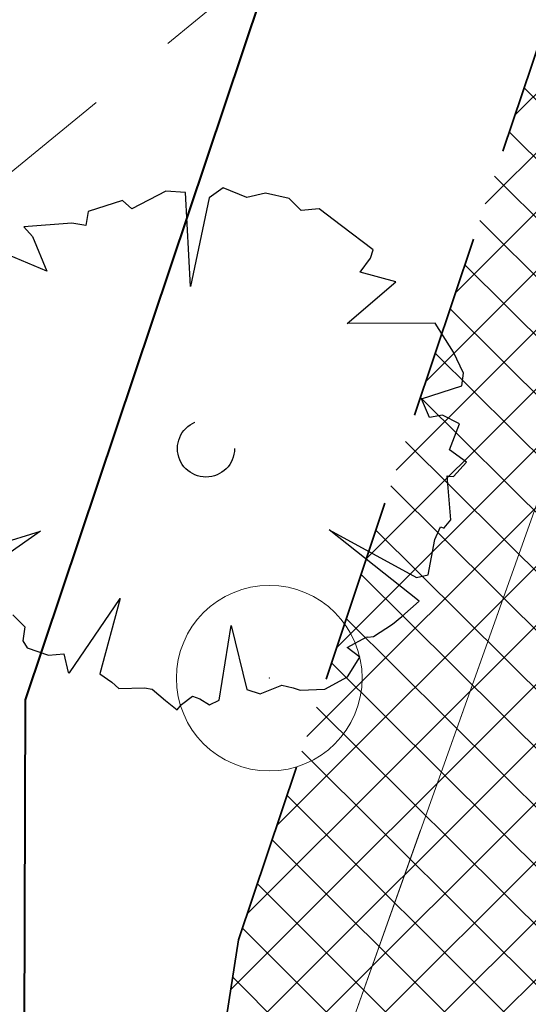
# Model space of a CAD drawing. Header units: metres. Extents: x 6599594 to 6600699, y 5687867 to 5691114.
# Tile 67 of 256: x 6599853.44 to 6599856.17, y 5688591.59 to 5688596.9. Entities that reach past the tile are written whole.
import ezdxf

# ---------------------------------------------------------------- set-up
doc = ezdxf.new("R2010")
doc.units = ezdxf.units.M
doc.header["$MEASUREMENT"] = 0
for name, pattern in [('1', [0]), ('3_EGBZ', [1.5, 1, -0.5]), ('BTO', [0]), ('BUG', [1.5, 1, -0.5]), ('L_0_04', [1.5, 1, -0.5])]:
    doc.linetypes.add(name, pattern=pattern)
doc.layers.get('0').update_dxf_attribs({"color": 253, "linetype": 'CONTINUOUS', "lineweight": 13})
for name, color, linetype, lineweight in [('_dren', 30, '3_EGBZ', 40), ('_kolor chodnik', 50, '1', 5), ('_kolor jezdnia', 4, '1', 0), ('_kolor zjazdy kostka', 7, '1', 5), ('_kolor ścieżka @ 1', 10, '1', 0), ('_nasadzenia', 72, 'BUG', 30), ('_obrzeze', 10, 'BUG', 35), ('_podział mój', 201, 'BTO', 40), ('OT_Komunikacja', 7, 'CONTINUOUS', 0), ('OT_ZagospodarowanieTerenu', 7, 'CONTINUOUS', 0)]:
    doc.layers.add(name, color=color, linetype=linetype, lineweight=lineweight)
doc.layers.add('RS-drzewa projektowane', color=7, linetype='CONTINUOUS')
pattern_1 = [(45, (0, 0), (-0.1414213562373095, 0.1414213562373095), []), (135, (0, 0), (-0.1414213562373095, -0.1414213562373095), [])]

# ---------------------------------------------------------------- blocks, each defined once
blk = doc.blocks.new('d2')
at = {"layer": '_nasadzenia'}
for p, q in [((-293019.6650315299, 28216.48516633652), (-293019.9423898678, 28216.34093857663)), ((-293019.5058528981, 28216.47423294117), (-293019.6650315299, 28216.48516633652)), ((-293019.4652712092, 28215.71171003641), (-293019.5058528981, 28216.47423294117)), ((-293019.2000540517, 28216.51097357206), (-293019.3144192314, 28216.43055231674)), ((-293019.0088658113, 28216.43478685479), (-293019.2000540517, 28216.51097357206)), ((-293018.855843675, 28216.46941021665), (-293019.0088658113, 28216.43478685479)), ((-293018.6644100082, 28216.42572959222), (-293018.855843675, 28216.46941021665)), ((-293020.0166255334, 28216.40975598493), (-293020.2968166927, 28216.3208126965)), ((-293019.9423898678, 28216.34093857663), (-293020.0166255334, 28216.40975598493)), ((-293019.3144192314, 28216.43055231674), (-293019.4652712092, 28215.71171003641)), ((-293018.5676449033, 28216.32748790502), (-293018.6644100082, 28216.42572959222)), ((-293020.2968166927, 28216.3208126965), (-293020.3139259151, 28216.20716193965)), ((-293018.4212701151, 28216.34265583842), (-293018.5676449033, 28216.32748790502)), ((-293018.2402983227, 28216.20477988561), (-293018.4212701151, 28216.34265583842)), ((-293020.4275548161, 28216.22425896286), (-293020.8178057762, 28216.19464650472)), ((-293020.3139259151, 28216.20716193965), (-293020.4275548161, 28216.22425896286)), ((-293020.8178057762, 28216.19464650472), (-293020.7468937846, 28216.1161013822)), ((-293017.9817671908, 28216.00781423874), (-293018.2402983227, 28216.20477988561)), ((-293020.7468937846, 28216.1161013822), (-293020.6306410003, 28215.83548282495)), ((-293018.0050329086, 28215.93972023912), (-293017.9817671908, 28216.00781423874)), ((-293020.6306410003, 28215.83548282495), (-293020.9398000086, 28215.96474544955)), ((-293018.0871430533, 28215.82655175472), (-293018.0050329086, 28215.93972023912)), ((-293017.7984534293, 28215.74964162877), (-293018.0871430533, 28215.82655175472)), ((-293018.1938077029, 28215.40966504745), (-293017.7984534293, 28215.74964162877)), ((-293017.4792267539, 28215.41244162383), (-293018.1938077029, 28215.40966504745)), ((-293017.3314917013, 28215.17728852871), (-293017.4792267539, 28215.41244162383)), ((-293017.2482667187, 28215.00762989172), (-293017.3314917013, 28215.17728852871)), ((-293017.262052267, 28214.90370684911), (-293017.2482667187, 28215.00762989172)), ((-293017.5911168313, 28214.7988722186), (-293017.262052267, 28214.90370684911)), ((-293017.5240193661, 28214.64558719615), (-293017.5911168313, 28214.7988722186)), ((-293017.4198706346, 28214.66431921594), (-293017.5240193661, 28214.64558719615)), ((-293017.2806340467, 28214.59501953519), (-293017.4198706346, 28214.66431921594)), ((-293017.3634804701, 28214.38433277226), (-293017.2806340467, 28214.59501953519)), ((-293017.2244893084, 28214.28252699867), (-293017.3634804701, 28214.38433277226)), ((-293017.3293743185, 28214.16627670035), (-293017.2244893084, 28214.28252699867)), ((-293017.3515251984, 28213.81535557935), (-293017.3813259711, 28214.17316373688)), ((-293017.3813259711, 28214.17316373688), (-293017.3716003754, 28214.16984078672)), ((-293017.3716003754, 28214.16984078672), (-293017.3293743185, 28214.16627670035)), ((-293017.4827541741, 28213.65378966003), (-293017.4364681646, 28213.75747156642)), ((-293017.4364681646, 28213.75747156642), (-293017.4072913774, 28213.74750271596)), ((-293017.4071456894, 28213.74987151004), (-293017.3515251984, 28213.81535557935)), ((-293020.6827278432, 28213.72211137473), (-293021.1705643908, 28213.3820784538)), ((-293021.1593662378, 28213.57379206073), (-293020.6827278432, 28213.72211137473)), ((-293018.340181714, 28213.73353405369), (-293017.6313377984, 28213.34606689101)), ((-293017.6100354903, 28213.15411214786), (-293018.340181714, 28213.73353405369)), ((-293017.5369146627, 28213.36812186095), (-293017.4827541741, 28213.65378966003)), ((-293017.6313377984, 28213.34606689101), (-293017.5369146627, 28213.36812186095)), ((-293020.4486406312, 28212.57052589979), (-293020.0360262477, 28213.17468230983)), ((-293020.0360262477, 28213.17468230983), (-293020.2016862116, 28212.5621920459)), ((-293017.7507446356, 28213.02837527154), (-293017.6100354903, 28213.15411214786)), ((-293020.906613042, 28213.04203777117), (-293020.8098479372, 28212.94379608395)), ((-293017.8259620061, 28212.96716830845), (-293017.7507446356, 28213.02837527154)), ((-293020.8098479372, 28212.94379608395), (-293020.8269571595, 28212.83014532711)), ((-293019.2314686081, 28212.35019368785), (-293019.1358041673, 28212.95519975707)), ((-293019.1358041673, 28212.95519975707), (-293019.0065527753, 28212.43629629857)), ((-293017.9794749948, 28212.86753276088), (-293017.8259620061, 28212.96716830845)), ((-293018.1946652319, 28212.7781072), (-293018.0347503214, 28212.86469208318)), ((-293018.0347503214, 28212.86469208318), (-293018.0250247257, 28212.86136913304)), ((-293018.0250247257, 28212.86136913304), (-293017.9794749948, 28212.86753276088)), ((-293020.8269571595, 28212.83014532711), (-293020.7916238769, 28212.77461971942)), ((-293020.7916238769, 28212.77461971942), (-293020.6165631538, 28212.71480661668)), ((-293020.6165631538, 28212.71480661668), (-293020.4929632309, 28212.72689273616)), ((-293020.4929632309, 28212.72689273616), (-293020.4583662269, 28212.57384884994)), ((-293018.0912527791, 28212.69932094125), (-293018.1946652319, 28212.7781072)), ((-293018.1899812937, 28212.53751388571), (-293018.0912527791, 28212.69932094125)), ((-293020.4583662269, 28212.57384884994), (-293020.4486406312, 28212.57052589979)), ((-293020.2016862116, 28212.5621920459), (-293020.1046756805, 28212.49645645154)), ((-293020.1046756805, 28212.49645645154), (-293020.0465675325, 28212.44401265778)), ((-293018.8995712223, 28212.3997438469), (-293018.7235287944, 28212.46995511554)), ((-293018.7235287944, 28212.46995511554), (-293018.6326747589, 28212.4497762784)), ((-293018.3759947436, 28212.43811947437), (-293018.1899812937, 28212.53751388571)), ((-293020.0465675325, 28212.44401265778), (-293019.8385154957, 28212.44897060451)), ((-293019.8385154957, 28212.44897060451), (-293019.7768382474, 28212.43876061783)), ((-293019.7768382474, 28212.43876061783), (-293019.6670238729, 28212.34692369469)), ((-293019.5372674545, 28212.31345305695), (-293019.4490008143, 28212.38106478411)), ((-293019.4490008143, 28212.38106478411), (-293019.3906472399, 28212.3611270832)), ((-293019.0065527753, 28212.43629629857), (-293018.8995712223, 28212.3997438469)), ((-293018.6326747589, 28212.4497762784), (-293018.5743211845, 28212.42983857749)), ((-293018.5743211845, 28212.42983857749), (-293018.3759947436, 28212.43811947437)), ((-293019.6670238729, 28212.34692369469), (-293019.5733370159, 28212.2714603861)), ((-293019.5733370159, 28212.2714603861), (-293019.5372674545, 28212.31345305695)), ((-293019.3906472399, 28212.3611270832), (-293019.3097642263, 28212.31176510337)), ((-293019.3097642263, 28212.31176510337), (-293019.2314686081, 28212.35019368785))]:
    blk.add_line(p, q, dxfattribs=at)
blk.add_circle((-293019.3393299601, 28214.3936584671), 0.2317757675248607, dxfattribs=at)
blk = doc.blocks.new('230')
at = {"color": 0, "linetype": 'Continuous', "lineweight": 18}
blk.add_circle((0, 0), 1, dxfattribs=at)
blk = doc.blocks.new('hhh')
at = {"layer": '_podział mój'}
for p, q in [((6600012.715234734, 5689068.962127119), (6599853.466151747, 5688593.232024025)), ((6599853.466151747, 5688593.232024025), (6599853.455783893, 5688589.641253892))]:
    blk.add_line(p, q, dxfattribs=at)

msp = doc.modelspace()

# ---------------------------------------------------------------- hatches: boundary and pattern name
at = {"layer": '_kolor chodnik'}
h = msp.add_hatch(dxfattribs=at)
h.set_pattern_fill('ANSI37', color=256, scale=1.6)
h.set_pattern_definition(pattern_1)
h.paths.add_polyline_path([(6599849.938171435, 5688542.085872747), (6599852.232147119, 5688548.938742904), (6599853.573135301, 5688548.489851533), (6599853.827082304, 5688549.248475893), (6599851.793849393, 5688549.929093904), (6599849.895278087, 5688548.982823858), (6599847.823506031, 5688542.793750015)])
edge = h.paths.add_edge_path()
edge.add_line((6600018.106075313, 5689087.454911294), (6600022.42781917, 5689091.229234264))
edge.add_line((6600022.42781917, 5689091.229234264), (6600020.233254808, 5689093.742094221))
edge.add_line((6600020.233254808, 5689093.742094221), (6600017.159471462, 5689091.057656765))
edge.add_arc((6600023.275194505, 5689085.385140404), 8.34143334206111, 137.1531558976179, 148.8016577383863)
edge.add_line((6600016.140105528, 5689089.706021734), (6600018.106075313, 5689087.454911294))
h.paths.add_polyline_path([(6600038.501784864, 5689187.59229436), (6600037.906968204, 5689187.700586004), (6600037.638296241, 5689186.224843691), (6600038.240083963, 5689186.115282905)])
h.paths.add_polyline_path([(6600069.098302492, 5689360.276020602), (6600068.321239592, 5689360.413462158), (6600068.064048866, 5689358.936495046), (6600068.836639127, 5689358.799546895)])
h.paths.add_polyline_path([(6600082.393785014, 5689362.950258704), (6600082.941124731, 5689366.103121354), (6600081.481377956, 5689366.361351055), (6600080.923159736, 5689363.210828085)])
h.paths.add_polyline_path([(6600074.022236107, 5689388.065861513), (6600072.983907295, 5689388.249860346), (6600072.723374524, 5689386.772538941), (6600073.760538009, 5689386.588865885)])
h.paths.add_polyline_path([(6600105.602402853, 5689486.45426531), (6600106.738797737, 5689489.760539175), (6600105.28818975, 5689490.281952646), (6600104.132785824, 5689486.965912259)])
h.paths.add_polyline_path([(6600132.519778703, 5689678.737346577), (6600131.636986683, 5689678.922259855), (6600131.330470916, 5689677.453953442), (6600132.212256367, 5689677.269208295)])
h.paths.add_polyline_path([(6600156.649397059, 5689798.7449027), (6600156.48800471, 5689797.95886096), (6600157.450195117, 5689797.757316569), (6600157.615023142, 5689798.542205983)])
h.paths.add_polyline_path([(6600189.055358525, 5689948.643107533), (6600187.902868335, 5689948.884512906), (6600187.600024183, 5689947.417400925), (6600188.748131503, 5689947.176379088)])
edge = h.paths.add_edge_path()
edge.add_line((6600204.459383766, 5690032.969035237), (6600204.153258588, 5690031.227801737))
edge.add_arc((6600202.328347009, 5690027.299936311), 4.331100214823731, 41.853001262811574, 65.08011546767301, ccw=False)
edge.add_arc((6600032.903931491, 5690051.979071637), 174.020003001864, 352.8070218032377, 353.495463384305)
edge.add_arc((6600202.372679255, 5690027.343587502), 5.999999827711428, 55.12102442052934, 69.64815978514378)
edge = h.paths.add_edge_path()
edge.add_line((6600205.046027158, 5690040.265402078), (6600204.972740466, 5690038.483452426))
edge.add_arc((6600203.986269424, 5690044.401803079), 5.999999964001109, 279.4630688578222, 294.9140560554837)
edge.add_line((6600206.513819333, 5690038.960158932), (6600206.607027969, 5690041.030672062))
edge.add_arc((6600203.986269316, 5690044.401803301), 4.270000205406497, 284.3702444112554, 307.86193139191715, ccw=False)
edge = h.paths.add_edge_path()
edge.add_arc((6600203.547470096, 5690044.558759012), 6.446878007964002, 324.43500910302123, 356.20133685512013, ccw=False)
edge.add_arc((6600203.986269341, 5690044.401803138), 6.000000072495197, 323.2169970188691, 357.4193489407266)
h.paths.add_polyline_path([(6600208.910055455, 5690121.713696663), (6600208.146285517, 5690121.748120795), (6600207.125602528, 5690121.794124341), (6600209.971605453, 5690121.665851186)])
edge = h.paths.add_edge_path()
edge.add_line((6600238.769818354, 5690481.648294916), (6600240.338176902, 5690490.87374652))
edge.add_line((6600240.338176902, 5690490.87374652), (6600241.251295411, 5690510.829461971))
edge.add_line((6600241.251295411, 5690510.829461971), (6600239.524022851, 5690510.928942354))
edge.add_line((6600239.524022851, 5690510.928942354), (6600238.633343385, 5690491.167757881))
edge.add_line((6600238.633343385, 5690491.167757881), (6600234.579716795, 5690467.661262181))
edge.add_line((6600234.579716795, 5690467.661262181), (6600234.449796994, 5690464.966873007))
edge.add_arc((6600242.443669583, 5690464.607462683), 8.001948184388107, 177.4256737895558, 268.2543056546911)
edge.add_line((6600242.199903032, 5690456.609228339), (6600242.216657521, 5690457.359274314))
edge.add_line((6600242.216657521, 5690457.359274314), (6600242.305257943, 5690458.836738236))
edge.add_arc((6600242.444504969, 5690464.607952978), 5.772894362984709, 177.0298084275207, 268.6178439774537, ccw=False)
edge.add_line((6600236.679365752, 5690464.907083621), (6600236.951876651, 5690470.95443634))
edge.add_line((6600236.951876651, 5690470.95443634), (6600238.15078669, 5690478.210832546))
edge.add_line((6600238.15078669, 5690478.210832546), (6600238.769818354, 5690481.648294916))
h.paths.add_polyline_path([(6600238.769818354, 5690481.648294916), (6600238.15078669, 5690478.210832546), (6600239.670056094, 5690477.930590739), (6600240.266710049, 5690481.376366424)])
edge = h.paths.add_edge_path()
edge.add_line((6600223.366500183, 5690460.339976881), (6600223.278629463, 5690457.997544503))
edge.add_arc((6600220.967166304, 5690465.656339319), 7.999999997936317, 286.7940807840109, 300.2738222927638)
edge.add_line((6600225.000231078, 5690458.747331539), (6600225.240084, 5690461.623695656))
edge.add_arc((6600221.105749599, 5690465.648640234), 5.76999998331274, 293.06724424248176, 315.7681070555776, ccw=False)
edge = h.paths.add_edge_path()
edge.add_arc((6600220.025145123, 5690444.676291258), 5.770000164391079, 37.996647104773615, 59.94382588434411, ccw=False)
edge.add_line((6600224.572175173, 5690448.22839199), (6600224.817793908, 5690451.081798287))
edge.add_arc((6600220.025145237, 5690444.676291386), 7.999999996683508, 53.19588653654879, 68.15166733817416)
edge.add_line((6600223.00235276, 5690452.101669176), (6600222.91504296, 5690449.670427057))
edge = h.paths.add_edge_path()
edge.add_arc((6600221.105749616, 5690465.648640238), 7.999999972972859, 328.0222308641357, 357.0132597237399)
edge.add_line((6600229.094882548, 5690465.23180147), (6600229.218816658, 5690467.593604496))
edge.add_line((6600229.218816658, 5690467.593604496), (6600228.218919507, 5690467.645774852))
edge.add_line((6600228.218919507, 5690467.645774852), (6600227.891778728, 5690461.411918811))
h.paths.add_polyline_path([(6600200.980142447, 5690012.236744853), (6600202.317278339, 5690011.956662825), (6600202.522293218, 5690012.935421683), (6600201.182321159, 5690013.216097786)])
h.paths.add_polyline_path([(6600196.457878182, 5689983.98337835), (6600195.202332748, 5689984.246370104), (6600194.899091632, 5689982.777335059), (6600196.150355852, 5689982.515240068)])
edge = h.paths.add_edge_path()
edge.add_line((6600112.305909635, 5689517.991018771), (6600112.691041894, 5689519.807934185))
edge.add_line((6600112.691041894, 5689519.807934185), (6600113.245521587, 5689522.423769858))
edge.add_line((6600113.245521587, 5689522.423769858), (6600111.553124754, 5689522.782507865))
edge.add_line((6600111.553124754, 5689522.782507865), (6600107.405864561, 5689503.21722655))
edge.add_line((6600107.405864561, 5689503.21722655), (6600099.494506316, 5689480.361667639))
edge.add_line((6600099.494506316, 5689480.361667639), (6600099.182814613, 5689478.891218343))
edge.add_arc((6600107.008997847, 5689477.232359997), 8.000059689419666, 168.0325629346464, 257.7529108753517)
edge.add_line((6600105.311960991, 5689469.414366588), (6600105.784990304, 5689471.593619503))
edge.add_arc((6600107.008927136, 5689477.232314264), 5.769999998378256, 168.0321375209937, 257.7533362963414, ccw=False)
edge.add_line((6600101.364343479, 5689478.42879883), (6600101.647245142, 5689479.76342708))
edge.add_line((6600101.647245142, 5689479.76342708), (6600104.132785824, 5689486.965912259))
edge.add_line((6600104.132785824, 5689486.965912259), (6600105.28818975, 5689490.281952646))
edge.add_line((6600105.28818975, 5689490.281952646), (6600108.240043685, 5689498.809726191))
edge.add_line((6600108.240043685, 5689498.809726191), (6600112.305909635, 5689517.991018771))
h.paths.add_polyline_path([(6600136.009573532, 5689645.499114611), (6600138.333647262, 5689645.012304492), (6600138.661671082, 5689646.578318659), (6600134.869459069, 5689647.372651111)])
at = {"layer": '_kolor jezdnia'}
h = msp.add_hatch(dxfattribs=at)
h.set_pattern_fill('ANSI37', color=4, scale=3.5)
h.set_pattern_definition([(45, (0, 0), (-0.3093592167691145, 0.3093592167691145), []), (135, (0, 0), (-0.3093592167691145, -0.3093592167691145), [])])
edge = h.paths.add_edge_path()
edge.add_line((6599833.066047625, 5688539.933393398), (6599850.649511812, 5688527.983462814))
edge.add_arc((6599857.337592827, 5688536.653968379), 10.95025544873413, 169.5012687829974, 232.3548431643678, ccw=False)
edge.add_arc((6599858.085851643, 5688536.618142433), 11.69295282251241, 162.2507788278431, 169.9967502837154, ccw=False)
edge.add_line((6599846.949484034, 5688540.182754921), (6599847.823506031, 5688542.793750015))
edge.add_line((6599847.823506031, 5688542.793750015), (6599849.895278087, 5688548.982823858))
edge.add_line((6599849.895278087, 5688548.982823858), (6599852.434748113, 5688556.56906746))
edge.add_line((6599852.434748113, 5688556.56906746), (6599928.48625871, 5688783.760284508))
edge.add_line((6599928.48625871, 5688783.760284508), (6599931.025728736, 5688791.34652811))
edge.add_line((6599931.025728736, 5688791.34652811), (6599996.657773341, 5688987.411326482))
edge.add_line((6599996.657773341, 5688987.411326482), (6599999.197243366, 5688994.997570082))
edge.add_line((6599999.197243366, 5688994.997570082), (6600021.930100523, 5689062.908193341))
edge.add_line((6600021.930100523, 5689062.908193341), (6600017.620224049, 5689067.371531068))
edge.add_line((6600017.620224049, 5689067.371531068), (6600016.714558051, 5689064.654078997))
edge.add_line((6600016.714558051, 5689064.654078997), (6600012.423620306, 5689051.835617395))
edge.add_line((6600012.423620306, 5689051.835617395), (6600009.884150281, 5689044.249373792))
edge.add_line((6600009.884150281, 5689044.249373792), (6599977.53516164, 5688947.612159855))
edge.add_line((6599977.53516164, 5688947.612159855), (6599974.995691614, 5688940.025916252))
edge.add_line((6599974.995691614, 5688940.025916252), (6599942.096912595, 5688841.746295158))
edge.add_line((6599942.096912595, 5688841.746295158), (6599939.557442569, 5688834.160051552))
edge.add_line((6599939.557442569, 5688834.160051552), (6599882.679288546, 5688664.246042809))
edge.add_line((6599882.679288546, 5688664.246042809), (6599880.139818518, 5688656.659799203))
edge.add_line((6599880.139818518, 5688656.659799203), (6599852.46454386, 5688573.984527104))
edge.add_line((6599852.46454386, 5688573.984527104), (6599842.470137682, 5688544.127903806))
edge.add_arc((6599835.706422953, 5688546.652910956), 7.219660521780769, 248.5480913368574, 339.52856074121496, ccw=False)
h.paths.add_polyline_path([(6600044.653202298, 5689172.271628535), (6600046.276244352, 5689181.431901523), (6600047.759199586, 5689189.801539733), (6600051.0603021, 5689208.432603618), (6600052.368792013, 5689215.817578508), (6600054.808584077, 5689229.587499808), (6600056.11707399, 5689236.972474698), (6600057.346666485, 5689243.912161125), (6600058.655146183, 5689251.297078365), (6600058.831439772, 5689252.292060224), (6600060.098987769, 5689259.445963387), (6600060.139929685, 5689259.677035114), (6600061.407468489, 5689266.830886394), (6600072.329030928, 5689328.470998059), (6600073.637511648, 5689335.855921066), (6600077.337304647, 5689356.73715072), (6600078.820259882, 5689365.106788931), (6600081.142794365, 5689378.214921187), (6600082.538516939, 5689386.092227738), (6600095.187867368, 5689457.483787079), (6600091.082877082, 5689465.8405575), (6600089.043088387, 5689454.328211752), (6600087.870641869, 5689447.711051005), (6600087.560133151, 5689445.958573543), (6600086.562151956, 5689440.326076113), (6600082.433200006, 5689417.022719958), (6600080.95024477, 5689408.65308175), (6600077.202698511, 5689387.502337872), (6600075.719743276, 5689379.132699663), (6600073.469199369, 5689366.430874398), (6600071.986244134, 5689358.061236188), (6600069.98686466, 5689346.776955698), (6600068.591142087, 5689338.899649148), (6600065.559290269, 5689321.78820693), (6600064.163567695, 5689313.910900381), (6600059.719426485, 5689288.828650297), (6600058.323703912, 5689280.951343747), (6600057.563846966, 5689276.662793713), (6600056.168124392, 5689268.785487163), (6600054.804920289, 5689261.091711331), (6600053.409197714, 5689253.21440478), (6600053.264817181, 5689252.399536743), (6600051.869094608, 5689244.522230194), (6600051.183555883, 5689240.653124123), (6600049.787833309, 5689232.775817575), (6600046.593849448, 5689214.749319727), (6600045.198126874, 5689206.872013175), (6600044.41754409, 5689202.466488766), (6600042.934588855, 5689194.096850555), (6600036.429952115, 5689157.38538759), (6600034.946996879, 5689149.01574938), (6600030.579776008, 5689124.367629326), (6600027.529365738, 5689107.151445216), (6600024.895072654, 5689094.014582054), (6600030.583685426, 5689094.264316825), (6600032.945013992, 5689106.191885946), (6600043.170247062, 5689163.901990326)])
edge = h.paths.add_edge_path()
edge.add_line((6600111.106812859, 5689535.144351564), (6600111.256844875, 5689535.85214863))
edge.add_line((6600111.256844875, 5689535.85214863), (6600112.915748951, 5689543.678261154))
edge.add_line((6600112.915748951, 5689543.678261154), (6600117.304772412, 5689564.384094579))
edge.add_line((6600117.304772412, 5689564.384094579), (6600119.067357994, 5689572.699339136))
edge.add_line((6600119.067357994, 5689572.699339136), (6600120.087667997, 5689577.512794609))
edge.add_line((6600120.087667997, 5689577.512794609), (6600121.642890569, 5689584.849775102))
edge.add_line((6600121.642890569, 5689584.849775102), (6600128.436769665, 5689616.900852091))
edge.add_line((6600128.436769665, 5689616.900852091), (6600129.991992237, 5689624.237832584))
edge.add_line((6600129.991992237, 5689624.237832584), (6600132.660554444, 5689636.827148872))
edge.add_line((6600132.660554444, 5689636.827148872), (6600133.208838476, 5689639.444704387))
edge.add_line((6600133.208838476, 5689639.444704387), (6600134.848957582, 5689647.274775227))
edge.add_line((6600134.848957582, 5689647.274775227), (6600138.97649476, 5689666.979995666))
edge.add_line((6600138.97649476, 5689666.979995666), (6600140.51410642, 5689674.320687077))
edge.add_line((6600140.51410642, 5689674.320687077), (6600145.209128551, 5689696.735129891))
edge.add_line((6600145.209128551, 5689696.735129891), (6600146.746740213, 5689704.075821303))
edge.add_line((6600146.746740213, 5689704.075821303), (6600151.462308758, 5689726.588354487))
edge.add_line((6600151.462308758, 5689726.588354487), (6600152.999920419, 5689733.929045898))
edge.add_line((6600152.999920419, 5689733.929045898), (6600155.244070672, 5689744.642813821))
edge.add_line((6600155.244070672, 5689744.642813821), (6600156.781682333, 5689751.983505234))
edge.add_line((6600156.781682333, 5689751.983505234), (6600161.635515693, 5689775.156126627))
edge.add_line((6600161.635515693, 5689775.156126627), (6600163.378142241, 5689783.475576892))
edge.add_line((6600163.378142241, 5689783.475576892), (6600163.850769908, 5689785.731942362))
edge.add_line((6600163.850769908, 5689785.731942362), (6600167.028500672, 5689800.902704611))
edge.add_line((6600167.028500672, 5689800.902704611), (6600179.49088801, 5689860.399222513))
edge.add_line((6600179.49088801, 5689860.399222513), (6600181.233514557, 5689868.718672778))
edge.add_line((6600181.233514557, 5689868.718672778), (6600181.84713393, 5689871.648144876))
edge.add_line((6600181.84713393, 5689871.648144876), (6600183.384745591, 5689878.988836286))
edge.add_line((6600183.384745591, 5689878.988836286), (6600184.935818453, 5689886.393792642))
edge.add_line((6600184.935818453, 5689886.393792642), (6600186.575937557, 5689894.223863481))
edge.add_line((6600186.575937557, 5689894.223863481), (6600194.05133812, 5689929.912074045))
edge.add_line((6600194.05133812, 5689929.912074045), (6600195.691457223, 5689937.742144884))
edge.add_line((6600195.691457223, 5689937.742144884), (6600202.915799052, 5689972.231779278))
edge.add_line((6600202.915799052, 5689972.231779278), (6600204.555918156, 5689980.061850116))
edge.add_line((6600204.555918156, 5689980.061850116), (6600206.062781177, 5689987.255744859))
edge.add_line((6600206.062781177, 5689987.255744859), (6600207.702900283, 5689995.085815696))
edge.add_line((6600207.702900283, 5689995.085815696), (6600210.232559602, 5690007.162628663))
edge.add_line((6600210.232559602, 5690007.162628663), (6600211.694938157, 5690014.144150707))
edge.add_arc((6600028.177652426, 5690052.584442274), 187.5000004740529, 348.1696294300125, 357.4195276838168)
edge.add_line((6600215.487522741, 5690044.142720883), (6600208.310270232, 5690026.480446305))
edge.add_arc((6600032.903933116, 5690051.97907145), 177.2500013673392, 348.1696294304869, 351.7289130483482, ccw=False)
edge.add_line((6600206.38894146, 5690015.640182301), (6600205.966941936, 5690013.625519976))
edge.add_line((6600205.966941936, 5690013.625519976), (6600204.326822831, 5690005.795449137))
edge.add_line((6600204.326822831, 5690005.795449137), (6600197.076961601, 5689971.183982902))
edge.add_line((6600197.076961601, 5689971.183982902), (6600195.334335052, 5689962.864532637))
edge.add_line((6600195.334335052, 5689962.864532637), (6600193.44722506, 5689953.855305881))
edge.add_line((6600193.44722506, 5689953.855305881), (6600191.909227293, 5689946.512771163))
edge.add_line((6600191.909227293, 5689946.512771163), (6600185.496844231, 5689915.899498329))
edge.add_line((6600185.496844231, 5689915.899498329), (6600183.856521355, 5689908.068454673))
edge.add_line((6600183.856521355, 5689908.068454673), (6600182.066605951, 5689899.523243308))
edge.add_line((6600182.066605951, 5689899.523243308), (6600180.32407057, 5689891.204228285))
edge.add_line((6600180.32407057, 5689891.204228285), (6600174.320344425, 5689862.541919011))
edge.add_line((6600174.320344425, 5689862.541919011), (6600172.577809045, 5689854.222903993))
edge.add_line((6600172.577809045, 5689854.222903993), (6600163.663810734, 5689811.666703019))
edge.add_line((6600163.663810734, 5689811.666703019), (6600162.023782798, 5689803.837067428))
edge.add_line((6600162.023782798, 5689803.837067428), (6600160.924220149, 5689798.587659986))
edge.add_line((6600160.924220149, 5689798.587659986), (6600159.279208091, 5689790.734229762))
edge.add_line((6600159.279208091, 5689790.734229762), (6600157.107250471, 5689780.365115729))
edge.add_line((6600157.107250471, 5689780.365115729), (6600155.462238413, 5689772.511685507))
edge.add_line((6600155.462238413, 5689772.511685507), (6600153.380318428, 5689762.572418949))
edge.add_line((6600153.380318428, 5689762.572418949), (6600151.735124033, 5689754.718118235))
edge.add_line((6600151.735124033, 5689754.718118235), (6600148.586504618, 5689739.686336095))
edge.add_line((6600148.586504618, 5689739.686336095), (6600146.885007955, 5689731.563243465))
edge.add_line((6600146.885007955, 5689731.563243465), (6600141.75088822, 5689707.052510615))
edge.add_line((6600141.75088822, 5689707.052510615), (6600140.110896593, 5689699.223048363))
edge.add_line((6600140.110896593, 5689699.223048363), (6600133.483561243, 5689667.583574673))
edge.add_line((6600133.483561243, 5689667.583574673), (6600131.860394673, 5689659.834436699))
edge.add_line((6600131.860394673, 5689659.834436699), (6600131.740984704, 5689659.26436315))
edge.add_line((6600131.740984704, 5689659.26436315), (6600130.117814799, 5689651.515209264))
edge.add_line((6600130.117814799, 5689651.515209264), (6600127.27873359, 5689637.961189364))
edge.add_line((6600127.27873359, 5689637.961189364), (6600126.924568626, 5689636.290366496))
edge.add_line((6600126.924568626, 5689636.290366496), (6600125.166244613, 5689627.995226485))
edge.add_line((6600125.166244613, 5689627.995226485), (6600118.009503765, 5689594.232298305))
edge.add_line((6600118.009503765, 5689594.232298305), (6600116.25117975, 5689585.937158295))
edge.add_line((6600116.25117975, 5689585.937158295), (6600113.665314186, 5689573.737975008))
edge.add_line((6600113.665314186, 5689573.737975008), (6600111.898534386, 5689565.402943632))
edge.add_line((6600111.898534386, 5689565.402943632), (6600104.889982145, 5689532.339115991))
edge.add_line((6600104.889982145, 5689532.339115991), (6600103.22663594, 5689524.492047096))
edge.add_line((6600103.22663594, 5689524.492047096), (6600096.623876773, 5689493.342605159))
edge.add_line((6600096.623876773, 5689493.342605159), (6600094.968986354, 5689485.535427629))
edge.add_line((6600094.968986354, 5689485.535427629), (6600094.300101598, 5689482.379870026))
edge.add_line((6600094.300101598, 5689482.379870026), (6600099.182814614, 5689478.891218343))
edge.add_line((6600099.182814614, 5689478.891218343), (6600099.494506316, 5689480.361667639))
edge.add_line((6600099.494506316, 5689480.361667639), (6600111.106812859, 5689535.144351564))
edge = h.paths.add_edge_path()
edge.add_arc((6600239.213891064, 5690851.400367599), 10.00000000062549, -2.8342403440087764, 76.13703556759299, ccw=False)
edge.add_line((6600249.201658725, 5690850.905901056), (6600249.082723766, 5690848.503524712))
edge.add_line((6600249.082723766, 5690848.503524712), (6600247.016487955, 5690806.767468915))
edge.add_line((6600247.016487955, 5690806.767468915), (6600246.092398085, 5690789.152178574))
edge.add_line((6600246.092398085, 5690789.152178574), (6600233.768116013, 5690572.015170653))
edge.add_line((6600233.768116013, 5690572.015170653), (6600228.959056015, 5690465.296202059))
edge.add_line((6600228.959056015, 5690465.296202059), (6600234.588724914, 5690465.017134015))
edge.add_line((6600234.588724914, 5690465.017134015), (6600239.262540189, 5690571.767576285))
edge.add_line((6600239.262540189, 5690571.767576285), (6600252.50503885, 5690806.400146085))
edge.add_line((6600252.50503885, 5690806.400146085), (6600254.569211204, 5690848.094521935))
edge.add_arc((6600262.559425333, 5690847.6989487), 7.999999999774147, 76.13703557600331, 177.1657596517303, ccw=False)
edge.add_line((6600264.476229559, 5690855.465921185), (6600241.609896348, 5690861.109083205))
edge = h.paths.add_edge_path()
edge.add_line((6600250.031475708, 5690451.625307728), (6600250.231741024, 5690455.772579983))
edge.add_line((6600250.231741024, 5690455.772579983), (6600246.257763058, 5690456.417303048))
edge.add_line((6600246.257763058, 5690456.417303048), (6600242.171761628, 5690456.61060902))
edge.add_arc((6600242.563100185, 5690464.586983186), 7.985968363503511, 176.9123644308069, 267.1911945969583, ccw=False)
edge.add_line((6600234.588724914, 5690465.017134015), (6600228.959056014, 5690465.296202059))
edge.add_arc((6600220.965133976, 5690465.657286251), 8.002072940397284, 267.8289300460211, 357.413716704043, ccw=False)
edge.add_line((6600220.661989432, 5690457.660957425), (6600212.406915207, 5690458.119572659))
edge.add_line((6600212.406915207, 5690458.119572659), (6600208.431872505, 5690457.817501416))
edge.add_line((6600208.431872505, 5690457.817501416), (6600208.233912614, 5690454.548331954))
edge.add_line((6600208.233912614, 5690454.548331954), (6600212.129565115, 5690453.127270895))
edge.add_line((6600212.129565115, 5690453.127270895), (6600218.640548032, 5690452.76554962))
edge.add_line((6600218.640548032, 5690452.76554962), (6600216.486747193, 5690452.885205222))
edge.add_line((6600216.486747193, 5690452.885205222), (6600220.468905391, 5690452.663974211))
edge.add_arc((6600220.025145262, 5690444.676291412), 7.99999997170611, -0.3386579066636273, 86.8201700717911, ccw=False)
edge.add_line((6600228.025005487, 5690444.629006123), (6600227.803602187, 5690439.649256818))
edge.add_line((6600227.803602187, 5690439.649256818), (6600226.885525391, 5690435.936828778))
edge.add_line((6600226.885525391, 5690435.936828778), (6600225.534849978, 5690405.967249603))
edge.add_line((6600225.534849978, 5690405.967249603), (6600226.115199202, 5690402.187514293))
edge.add_line((6600226.115199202, 5690402.187514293), (6600213.445139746, 5690121.008786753))
edge.add_line((6600213.445139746, 5690121.008786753), (6600213.352800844, 5690118.960058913))
edge.add_line((6600213.352800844, 5690118.960058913), (6600209.980184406, 5690044.131649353))
edge.add_arc((6600203.98626942, 5690044.401803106), 5.999999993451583, 257.4162346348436, 357.41934921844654, ccw=False)
edge.add_line((6600202.679069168, 5690038.545931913), (6600201.589735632, 5690033.666039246))
edge.add_line((6600201.589735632, 5690033.666039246), (6600203.67987942, 5690033.199458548))
edge.add_arc((6600202.372679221, 5690027.343587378), 5.999999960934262, -8.27108729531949, 77.41623506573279, ccw=False)
edge.add_line((6600208.310270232, 5690026.480446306), (6600215.487522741, 5690044.142720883))
edge.add_line((6600215.487522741, 5690044.142720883), (6600216.199687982, 5690059.9446614))
edge.add_line((6600216.199687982, 5690059.9446614), (6600216.537356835, 5690067.437056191))
edge.add_line((6600216.537356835, 5690067.437056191), (6600223.893528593, 5690230.66011469))
edge.add_line((6600223.893528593, 5690230.66011469), (6600224.231197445, 5690238.152509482))
edge.add_line((6600224.231197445, 5690238.152509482), (6600233.507835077, 5690443.987992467))
edge.add_arc((6600241.499722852, 5690443.627812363), 7.999999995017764, 87.29208981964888, 177.4195277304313, ccw=False)
edge.add_line((6600241.877677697, 5690451.618879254), (6600246.021541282, 5690451.422886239))
edge.add_line((6600246.021541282, 5690451.422886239), (6600246.427694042, 5690451.44338883))
edge.add_line((6600246.427694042, 5690451.44338883), (6600246.79397003, 5690451.461878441))
edge.add_line((6600246.79397003, 5690451.461878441), (6600250.031475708, 5690451.625307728))
edge = h.paths.add_edge_path()
edge.add_line((6600007.33756506, 5689086.20374581), (6600006.980466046, 5689080.740822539))
edge.add_line((6600006.980466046, 5689080.740822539), (6600007.229745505, 5689080.720859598))
edge.add_line((6600007.229745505, 5689080.720859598), (6600008.093335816, 5689080.601653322))
edge.add_line((6600008.093335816, 5689080.601653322), (6600008.702681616, 5689080.53831051))
edge.add_arc((6600008.140193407, 5689070.554142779), 9.999999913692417, -18.557800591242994, 86.77547804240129, ccw=False)
edge.add_line((6600017.620224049, 5689067.371531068), (6600021.930100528, 5689062.908193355))
edge.add_arc((6599734.83819726, 5689159.011261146), 302.7499967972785, 341.4922000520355, 343.8640860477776)
edge.add_arc((6600034.895369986, 5689072.315877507), 9.581213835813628, 98.63328270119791, 164.5273290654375, ccw=False)
edge.add_line((6600033.457137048, 5689081.788529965), (6600033.832640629, 5689081.798737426))
edge.add_line((6600033.832640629, 5689081.798737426), (6600034.422462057, 5689082.05700874))
edge.add_line((6600034.422462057, 5689082.05700874), (6600036.833623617, 5689082.139040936))
edge.add_line((6600036.833623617, 5689082.139040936), (6600036.730225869, 5689087.148851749))
edge.add_line((6600036.730225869, 5689087.148851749), (6600036.579860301, 5689087.134303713))
edge.add_arc((6600036.479565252, 5689093.136286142), 6.002820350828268, 169.1687651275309, 270.9573417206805, ccw=False)
edge.add_line((6600030.583685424, 5689094.264316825), (6600024.895072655, 5689094.014582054))
edge.add_arc((6600015.200558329, 5689096.162123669), 9.929528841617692, 271.0943432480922, 347.5094668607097, ccw=False)
edge.add_arc((6600014.909438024, 5689089.646776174), 3.446070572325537, 264.4236009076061, 278.0194998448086, ccw=False)
edge.add_line((6600014.574573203, 5689086.217014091), (6600014.299554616, 5689086.232508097))
edge.add_line((6600014.299554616, 5689086.232508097), (6600010.474232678, 5689086.448019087))
edge.add_line((6600010.474232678, 5689086.448019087), (6600007.33756506, 5689086.20374581))
edge = h.paths.add_edge_path()
edge.add_line((6600105.490725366, 5689463.953528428), (6600106.927559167, 5689464.047234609))
edge.add_line((6600106.927559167, 5689464.047234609), (6600107.835, 5689468.66))
edge.add_line((6600107.835, 5689468.66), (6600105.311960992, 5689469.414366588))
edge.add_arc((6600107.008997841, 5689477.232359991), 8.000059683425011, 168.0325628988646, 257.75291091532, ccw=False)
edge.add_line((6600099.182814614, 5689478.891218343), (6600094.300101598, 5689482.379870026))
edge.add_arc((6600586.245114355, 5689378.104238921), 502.8750369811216, 168.032376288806, 169.9522165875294)
edge.add_line((6600091.082877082, 5689465.8405575), (6600095.187867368, 5689457.483787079))
edge.add_arc((6600103.065173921, 5689456.088064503), 8.000000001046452, 77.7533362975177, 169.9524553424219, ccw=False)
edge.add_line((6600104.762140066, 5689463.906012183), (6600105.490725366, 5689463.953528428))
at = {"layer": '_kolor zjazdy kostka'}
h = msp.add_hatch(dxfattribs=at)
h.set_pattern_fill('ANSI37', color=256, scale=1.6)
h.set_pattern_definition(pattern_1)
h.paths.add_polyline_path([(6600244.137440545, 5690813.934732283), (6600242.369522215, 5690814.022127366), (6600242.097568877, 5690808.528921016), (6600243.865482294, 5690808.441426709)])
h.paths.add_polyline_path([(6600247.012128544, 5690806.679412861), (6600247.442736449, 5690815.377295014), (6600247.393289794, 5690814.378518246), (6600247.113277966, 5690808.722537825)])
h.paths.add_polyline_path([(6600242.297085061, 5690788.088808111), (6600240.958726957, 5690788.155683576), (6600240.648818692, 5690782.664569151), (6600241.987258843, 5690782.599147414)])
h.paths.add_polyline_path([(6600245.558275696, 5690780.919298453), (6600246.037231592, 5690789.405686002), (6600244.985820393, 5690788.453468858), (6600244.612601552, 5690781.981345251)])
h.paths.add_polyline_path([(6600241.348405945, 5690723.711515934), (6600242.272017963, 5690722.691689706), (6600242.749709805, 5690731.155680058), (6600241.698138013, 5690730.203317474), (6600241.472690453, 5690726.27550499)])
h.paths.add_polyline_path([(6600225.772794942, 5690394.589141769), (6600224.731429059, 5690393.637598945), (6600224.461246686, 5690387.644646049), (6600225.412923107, 5690386.603142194)])
h.paths.add_polyline_path([(6600223.012390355, 5690333.280720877), (6600223.372595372, 5690341.272607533), (6600222.32835346, 5690340.318436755), (6600222.058239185, 5690334.324941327)])
h.paths.add_polyline_path([(6600215.496388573, 5690166.390602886), (6600215.856593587, 5690174.382489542), (6600214.812834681, 5690173.428760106), (6600214.542018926, 5690167.435062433)])
h.paths.add_polyline_path([(6600212.446537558, 5690121.053392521), (6600213.399499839, 5690120.010473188), (6600213.788744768, 5690128.503024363), (6600212.745135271, 5690127.54943145)])
h.paths.add_polyline_path([(6600209.977420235, 5690121.665589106), (6600210.225142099, 5690127.162117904), (6600207.346107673, 5690127.291879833), (6600207.119593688, 5690121.794395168)])
h.paths.add_polyline_path([(6600207.950178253, 5690070.725854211), (6600204.880846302, 5690070.828947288), (6600204.643784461, 5690065.333808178), (6600207.702521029, 5690065.204598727)])
h.paths.add_polyline_path([(6600200.981479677, 5690012.236464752), (6600199.969248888, 5690007.339980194), (6600201.282587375, 5690007.064882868), (6600202.31726072, 5690011.956666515)])
h.paths.add_polyline_path([(6600193.613960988, 5689970.406358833), (6600192.398010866, 5689970.660657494), (6600191.286205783, 5689965.274578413), (6600192.486379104, 5689965.023185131)])
h.paths.add_polyline_path([(6600189.061271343, 5689948.671423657), (6600189.98413328, 5689953.050774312), (6600188.818902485, 5689953.32186217), (6600187.908781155, 5689948.91282903)])
h.paths.add_polyline_path([(6600180.976201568, 5689915.317449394), (6600179.952861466, 5689910.421322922), (6600181.008474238, 5689910.200199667), (6600182.033843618, 5689915.09540201)])
h.paths.add_polyline_path([(6600176.508279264, 5689893.538690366), (6600177.476023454, 5689893.335973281), (6600178.603605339, 5689898.719146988), (6600177.636002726, 5689898.922290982)])
h.paths.add_polyline_path([(6600179.28182965, 5689859.401159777), (6600180.522246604, 5689860.211927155), (6600181.057490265, 5689860.561775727), (6600183.598022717, 5689860.029600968), (6600184.726606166, 5689865.412570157), (6600182.186324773, 5689865.943033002), (6600181.604764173, 5689866.832779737), (6600181.024456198, 5689867.720610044)])
h.paths.add_polyline_path([(6600160.200810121, 5689810.862606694), (6600159.232772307, 5689811.065842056), (6600158.207991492, 5689806.171529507), (6600159.175735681, 5689805.968812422)])
h.paths.add_polyline_path([(6600156.49391753, 5689797.987177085), (6600155.463416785, 5689793.068691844), (6600156.431160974, 5689792.865974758), (6600157.461419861, 5689797.784520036)])
edge = h.paths.add_edge_path()
edge.add_arc((6600173.111981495, 5689800.679690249), 5.999999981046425, 204.673115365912, 239.5411154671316, ccw=False)
edge.add_arc((6600173.162096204, 5689800.685330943), 6.047914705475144, 168.3203586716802, 204.5234866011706, ccw=False)
edge.add_line((6600167.239404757, 5689801.9096668), (6600163.651667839, 5689784.781499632))
edge.add_arc((6600169.524220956, 5689783.551410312), 5.999999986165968, 139.2146049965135, 168.1696294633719, ccw=False)
edge.add_arc((6600169.524220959, 5689783.551410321), 5.999999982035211, 96.80962310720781, 139.2146050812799, ccw=False)
edge.add_line((6600168.812796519, 5689789.509083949), (6600170.070461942, 5689795.507731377))
h.paths.add_polyline_path([(6600163.526364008, 5689776.866746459), (6600166.051243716, 5689776.337874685), (6600167.179826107, 5689781.720838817), (6600164.653945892, 5689782.249920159), (6600163.941148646, 5689783.340449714), (6600163.493329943, 5689784.025580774), (6600161.750703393, 5689775.706130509), (6600162.438017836, 5689776.155376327)])
h.paths.add_polyline_path([(6600152.614191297, 5689774.643430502), (6600153.639138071, 5689779.536616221), (6600152.646757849, 5689779.744928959), (6600151.646447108, 5689774.846147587)])
h.paths.add_polyline_path([(6600150.121074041, 5689767.466820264), (6600148.177624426, 5689758.16795459), (6600149.115997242, 5689757.971390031), (6600151.066362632, 5689767.268392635)])
h.paths.add_polyline_path([(6600142.970741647, 5689739.332500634), (6600141.888449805, 5689734.142420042), (6600144.036614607, 5689733.695518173), (6600145.123068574, 5689738.882330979)])
h.paths.add_polyline_path([(6600136.256357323, 5689701.052153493), (6600137.154085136, 5689700.864096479), (6600138.287960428, 5689706.274871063), (6600137.386492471, 5689706.464182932)])
h.paths.add_polyline_path([(6600130.081494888, 5689667.099389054), (6600129.212847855, 5689667.281639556), (6600128.083282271, 5689661.898895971), (6600128.953953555, 5689661.716447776)])
h.paths.add_polyline_path([(6600128.397394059, 5689659.030340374), (6600127.554144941, 5689659.207226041), (6600126.49340855, 5689653.810049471), (6600127.269860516, 5689653.647397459)])
h.paths.add_polyline_path([(6600134.990411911, 5689640.633636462), (6600137.30714639, 5689640.148363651), (6600138.339560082, 5689645.040620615), (6600136.015486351, 5689645.500958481), (6600135.435178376, 5689646.388788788), (6600134.8548704, 5689647.276619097), (6600133.214751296, 5689639.446548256), (6600134.102581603, 5689640.026856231)])
h.paths.add_polyline_path([(6600122.164164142, 5689634.294831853), (6600121.024067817, 5689628.914244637), (6600122.015114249, 5689628.705875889), (6600123.155614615, 5689634.086346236)])
h.paths.add_polyline_path([(6600114.54207576, 5689593.450769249), (6600113.493359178, 5689593.398339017), (6600112.364315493, 5689588.045694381), (6600113.29076438, 5689587.54753241)])
h.paths.add_polyline_path([(6600110.194543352, 5689572.941097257), (6600109.20781945, 5689573.148880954), (6600108.067717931, 5689567.768269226), (6600109.05014319, 5689567.535215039)])
h.paths.add_polyline_path([(6600119.083213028, 5689565.540446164), (6600119.089125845, 5689565.542290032), (6600121.462438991, 5689565.065690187), (6600122.598093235, 5689570.447168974), (6600120.229622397, 5689570.949214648), (6600119.651446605, 5689571.8119627), (6600119.073270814, 5689572.727655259), (6600117.310757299, 5689564.412754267)])
h.paths.add_polyline_path([(6600101.698666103, 5689532.937884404), (6600100.730666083, 5689533.141679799), (6600099.694214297, 5689528.250234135), (6600100.669121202, 5689528.045267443)])
h.paths.add_polyline_path([(6600094.064021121, 5689496.827028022), (6600093.080194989, 5689497.033910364), (6600092.036590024, 5689492.143967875), (6600093.038865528, 5689491.933250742)])
h.paths.add_polyline_path([(6600083.709836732, 5689453.74980843), (6600082.738586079, 5689448.336231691), (6600084.647281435, 5689448.027407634), (6600085.606840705, 5689453.416583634)])
h.paths.add_polyline_path([(6600084.434394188, 5689446.82589514), (6600083.348896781, 5689447.018140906), (6600082.567374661, 5689442.58660872), (6600083.649300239, 5689442.394910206)])
h.paths.add_polyline_path([(6600078.04194071, 5689410.721110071), (6600078.996952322, 5689416.137564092), (6600078.054833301, 5689416.304853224), (6600077.111232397, 5689410.886043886)])
h.paths.add_polyline_path([(6600072.911565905, 5689386.768652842), (6600071.960466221, 5689381.312635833), (6600072.800073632, 5689381.16322159), (6600073.766450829, 5689386.590709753)])
h.paths.add_polyline_path([(6600082.887400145, 5689379.432062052), (6600085.278102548, 5689379.03494316), (6600086.160383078, 5689383.956496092), (6600083.759726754, 5689384.355378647), (6600083.152078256, 5689385.224725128), (6600082.544429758, 5689386.094071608), (6600081.148707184, 5689378.216765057), (6600082.018053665, 5689378.824413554)])
h.paths.add_polyline_path([(6600080.731401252, 5689363.247695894), (6600080.041469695, 5689363.369939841), (6600079.433821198, 5689364.239286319), (6600078.8261727, 5689365.1086328), (6600077.343217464, 5689356.73899459), (6600078.212563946, 5689357.346643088), (6600079.081910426, 5689357.954291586), (6600081.429189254, 5689357.564866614), (6600082.388748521, 5689362.980514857)])
h.paths.add_polyline_path([(6600069.104215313, 5689360.304336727), (6600070.063917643, 5689365.720487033), (6600069.2708267, 5689365.861009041), (6600068.327152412, 5689360.441778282)])
h.paths.add_polyline_path([(6600066.550616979, 5689345.891799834), (6600065.546169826, 5689346.069805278), (6600064.677796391, 5689341.145792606), (6600065.678290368, 5689340.968483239)])
h.paths.add_polyline_path([(6600061.138656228, 5689321.077501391), (6600060.270282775, 5689316.15348863), (6600061.250715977, 5689315.979734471), (6600062.127590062, 5689320.902245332)])
h.paths.add_polyline_path([(6600055.325252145, 5689288.11325564), (6600054.456878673, 5689283.189242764), (6600055.410852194, 5689283.020177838), (6600056.283178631, 5689287.917022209)])
h.paths.add_polyline_path([(6600048.045675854, 5689182.819289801), (6600050.371939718, 5689182.407116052), (6600051.31444535, 5689187.67761207), (6600048.980409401, 5689188.064690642), (6600048.372760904, 5689188.934037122), (6600047.765112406, 5689189.803383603), (6600046.306982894, 5689181.603992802), (6600046.972918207, 5689182.069462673)])
h.paths.add_polyline_path([(6600040.943690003, 5689201.374141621), (6600039.339175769, 5689201.66987967), (6600038.429882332, 5689196.244216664), (6600039.984130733, 5689195.958493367)])
h.paths.add_polyline_path([(6600032.993704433, 5689156.473759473), (6600032.278185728, 5689156.600537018), (6600031.299242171, 5689151.188930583), (6600032.034145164, 5689151.058111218)])
h.paths.add_polyline_path([(6600026.309179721, 5689123.603833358), (6600025.417362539, 5689118.683970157), (6600026.271201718, 5689118.532684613), (6600027.143528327, 5689123.456001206)])
h.paths.add_polyline_path([(6600013.302986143, 5689054.462576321), (6600015.842456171, 5689062.048819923), (6600014.576741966, 5689061.417973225), (6600012.672139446, 5689055.728290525)])
h.paths.add_polyline_path([(6599974.547216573, 5688938.686171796), (6599977.086686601, 5688946.272415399), (6599975.820972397, 5688945.641568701), (6599973.916369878, 5688939.951886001)])
h.paths.add_polyline_path([(6599942.102825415, 5688841.748139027), (6599940.837111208, 5688841.117292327), (6599938.932508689, 5688835.427609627), (6599939.563355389, 5688834.161895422)])
h.paths.add_polyline_path([(6599882.685201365, 5688664.247886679), (6599881.419487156, 5688663.617039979), (6599879.514884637, 5688657.927357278), (6599880.145731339, 5688656.661643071)])
h.paths.add_polyline_path([(6599851.799762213, 5688549.930937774), (6599853.832995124, 5688549.250319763), (6599855.42016389, 5688553.991722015), (6599853.386930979, 5688554.672340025), (6599852.913795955, 5688555.621625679), (6599852.440660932, 5688556.570911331), (6599849.901190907, 5688548.984667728)])
h.paths.add_polyline_path([(6600233.581687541, 5690586.458647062), (6600234.520016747, 5690585.337735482), (6600234.976631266, 5690593.428266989), (6600233.922640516, 5690592.499827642)])
h.paths.add_polyline_path([(6600231.72837122, 5690526.750719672), (6600230.676277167, 5690525.793817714), (6600230.420013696, 5690519.782861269), (6600231.363586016, 5690518.655686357)])
h.paths.add_polyline_path([(6600237.577122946, 5690639.505119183), (6600236.516490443, 5690638.540451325), (6600236.176926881, 5690632.541599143), (6600237.1204992, 5690631.41442423)])
h.paths.add_polyline_path([(6600238.927801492, 5690681.139540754), (6600239.8637879, 5690680.021427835), (6600240.320411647, 5690688.112122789), (6600239.268317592, 5690687.155220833)])
h.paths.add_polyline_path([(6600218.12228406, 5690224.814875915), (6600217.079933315, 5690223.86243318), (6600216.809648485, 5690217.865326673), (6600217.762143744, 5690216.822918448)])
h.paths.add_polyline_path([(6600219.363739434, 5690274.535639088), (6600220.31588625, 5690273.493612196), (6600220.675810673, 5690281.480778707), (6600219.633750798, 5690280.528598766)])
h.paths.add_polyline_path([(6600168.759867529, 5689856.554734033), (6600169.729143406, 5689856.3516961), (6600170.857343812, 5689861.737822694), (6600169.889741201, 5689861.940966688)])
h.paths.add_polyline_path([(6600168.841833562, 5689852.115601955), (6600167.871405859, 5689852.319339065), (6600166.844894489, 5689847.425845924), (6600167.816759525, 5689847.221809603)])
at = {"layer": '_kolor ścieżka @ 1'}
h = msp.add_hatch(dxfattribs=at)
h.set_pattern_fill('ANSI37', color=10, scale=1.8)
h.set_pattern_definition([(45, (0, 0), (-0.1590990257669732, 0.1590990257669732), []), (135, (0, 0), (-0.1590990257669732, -0.1590990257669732), [])])
edge = h.paths.add_edge_path()
edge.add_line((6599877.145262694, 5688659.244027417), (6599854.614951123, 5688591.938475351))
edge.add_line((6599854.614951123, 5688591.938475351), (6599854.214414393, 5688589.387325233))
edge.add_line((6599854.214414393, 5688589.387325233), (6599839.435327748, 5688545.233719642))
edge.add_arc((6599834.523035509, 5688547.748213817), 5.518450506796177, 246.51508714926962, 332.8930934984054, ccw=False)
edge.add_line((6599832.323891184, 5688542.686883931), (6599836.925902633, 5688539.594394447))
edge.add_arc((6599835.881373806, 5688546.52869976), 7.012533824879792, 278.5661808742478, 339.9794081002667)
edge.add_line((6599842.470137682, 5688544.127903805), (6599857.359687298, 5688588.607952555))
edge.add_line((6599857.359687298, 5688588.607952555), (6599857.303782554, 5688591.591210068))
edge.add_line((6599857.303782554, 5688591.591210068), (6599879.508971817, 5688657.925513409))
edge.add_line((6599879.508971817, 5688657.925513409), (6599879.193548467, 5688658.558370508))
edge.add_line((6599879.193548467, 5688658.558370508), (6599877.145262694, 5688659.244027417))
h.paths.add_polyline_path([(6599879.193548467, 5688658.558370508), (6599879.508971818, 5688657.925513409), (6599881.413574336, 5688663.615196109), (6599880.780717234, 5688663.299772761), (6599878.732431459, 5688663.985429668), (6599877.145262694, 5688659.244027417)])
h.paths.add_polyline_path([(6599938.92659587, 5688835.425765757), (6599938.611172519, 5688836.058622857), (6599936.562886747, 5688836.744279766), (6599878.732431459, 5688663.985429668), (6599880.780717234, 5688663.299772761), (6599881.413574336, 5688663.615196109)])
h.paths.add_polyline_path([(6599974.364844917, 5688941.291630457), (6599974.049421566, 5688941.924487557), (6599972.001135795, 5688942.610144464), (6599936.562886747, 5688836.744279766), (6599938.611172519, 5688836.058622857), (6599938.92659587, 5688835.425765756)])
h.paths.add_polyline_path([(6599974.049421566, 5688941.924487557), (6599974.364844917, 5688941.291630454), (6600009.253303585, 5689045.515087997), (6600008.937880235, 5689046.147945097), (6600006.889594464, 5689046.833602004), (6599972.001135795, 5688942.610144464)])
h.paths.add_polyline_path([(6600008.937880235, 5689046.147945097), (6600009.253303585, 5689045.515087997), (6600011.157906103, 5689051.204770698), (6600010.525049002, 5689050.889347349), (6600008.476763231, 5689051.575004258), (6600006.889594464, 5689046.833602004)])
edge = h.paths.add_edge_path()
edge.add_arc((6599858.085851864, 5688536.618142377), 11.69295304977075, 162.2507788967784, 169.9967501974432)
edge.add_line((6599846.570656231, 5688538.649255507), (6599849.824991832, 5688528.706403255))
edge.add_line((6599849.824991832, 5688528.706403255), (6599853.13552, 5688528.731057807))
edge.add_line((6599853.13552, 5688528.731057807), (6599849.868997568, 5688538.728963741))
edge.add_line((6599849.868997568, 5688538.728963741), (6599850.886451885, 5688541.768438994))
edge.add_line((6599850.886451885, 5688541.768438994), (6599849.938171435, 5688542.085872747))
edge.add_line((6599849.938171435, 5688542.085872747), (6599847.823506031, 5688542.793750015))
edge.add_line((6599847.823506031, 5688542.793750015), (6599846.949484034, 5688540.182754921))
edge = h.paths.add_edge_path()
edge.add_arc((6600008.743460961, 5689068.123037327), 7.659999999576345, 341.4922000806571, 372.1491631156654)
edge.add_line((6600016.231900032, 5689069.735141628), (6600014.371922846, 5689078.374983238))
edge.add_arc((6600008.140193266, 5689070.554142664), 10.00000004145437, 51.45178747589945, 78.26461791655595)
edge.add_line((6600010.174112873, 5689080.345116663), (6600010.018184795, 5689077.57739322))
edge.add_arc((6600009.814745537, 5689075.098871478), 2.486856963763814, 14.594442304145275, 85.30763078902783, ccw=False)
edge.add_line((6600012.221360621, 5689075.725498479), (6600013.747330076, 5689068.63716722))
edge.add_line((6600013.747330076, 5689068.63716722), (6600013.596857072, 5689066.921144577))
edge.add_line((6600013.596857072, 5689066.921144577), (6600008.476763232, 5689051.575004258))
edge.add_line((6600008.476763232, 5689051.575004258), (6600010.525049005, 5689050.889347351))
edge.add_line((6600010.525049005, 5689050.889347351), (6600011.157906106, 5689051.204770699))
edge.add_line((6600011.157906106, 5689051.204770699), (6600016.007289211, 5689065.69149478))

# ---------------------------------------------------------------- linework, layer by layer
at = {"layer": '_obrzeze'}
for p, q in [((6600013.484863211, 5689066.53586856), (6599854.614951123, 5688591.938475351)), ((6599854.614951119, 5688591.938475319), (6599854.214414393, 5688589.387325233))]:
    msp.add_line(p, q, dxfattribs=at)
at = {"layer": '_podział mój'}
for p, q in [((6600012.715234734, 5689068.962127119), (6599853.466151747, 5688593.232024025)), ((6599853.466151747, 5688593.232024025), (6599853.455783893, 5688589.641253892))]:
    msp.add_line(p, q, dxfattribs=at)
at = {"layer": 'OT_Komunikacja', "linetype": 'Continuous', "flags": 128}
msp.add_lwpolyline([(6599878.981, 5688655.683), (6599868.447999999, 5688623.589), (6599858.769999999, 5688594.447999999), (6599845.537999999, 5688556.17), (6599844.546, 5688552.024999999), (6599842.476, 5688546.32), (6599839.493000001, 5688542.383999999), (6599837.595, 5688541.227), (6599835.97, 5688540.678), (6599834.282, 5688540.762), (6599829.178999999, 5688544.226), (6599826.356, 5688546.16), (6599826.955000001, 5688547.581), (6599834.1, 5688542.950000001), (6599836.006, 5688543.043), (6599837.389000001, 5688543.914), (6599839.562, 5688546.82), (6599841.946999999, 5688552.874), (6599842.963999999, 5688557.031), (6599856.478, 5688595.014000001), (6599858.376000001, 5688600.173999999), (6599866.536, 5688624.141), (6599877.057, 5688656.064999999)], dxfattribs=at)
at = {"layer": 'OT_ZagospodarowanieTerenu', "linetype": 'L_0_04', "flags": 128}
msp.add_lwpolyline([(6599826.955000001, 5688547.581), (6599838.105000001, 5688583.514), (6599858.376000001, 5688600.173999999), (6599856.478, 5688595.014000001), (6599842.963999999, 5688557.031), (6599841.946999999, 5688552.874), (6599839.562, 5688546.82), (6599837.389000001, 5688543.914), (6599836.006, 5688543.043), (6599834.1, 5688542.950000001)], close=True, dxfattribs=at)
at = {"layer": 'OT_ZagospodarowanieTerenu'}
msp.add_point((6599854.780000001, 5688593.349), dxfattribs=at)

# ---------------------------------------------------------------- block references
at = {"layer": '_dren'}
msp.add_blockref('hhh', (0, 0), dxfattribs=at)
at = {"layer": 'OT_ZagospodarowanieTerenu', "linetype": 'Continuous', "xscale": 0.5, "yscale": 0.5, "zscale": 0.5}
msp.add_blockref('230', (6599854.780000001, 5688593.349), dxfattribs=at)
at = {"layer": 'RS-drzewa projektowane', "xscale": 0.6632819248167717, "yscale": 0.6632819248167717, "zscale": 0.6632819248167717}
msp.add_blockref('d2', (6794208.870652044, 5669880.489124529), dxfattribs=at)

doc.saveas('drawing.dxf')
